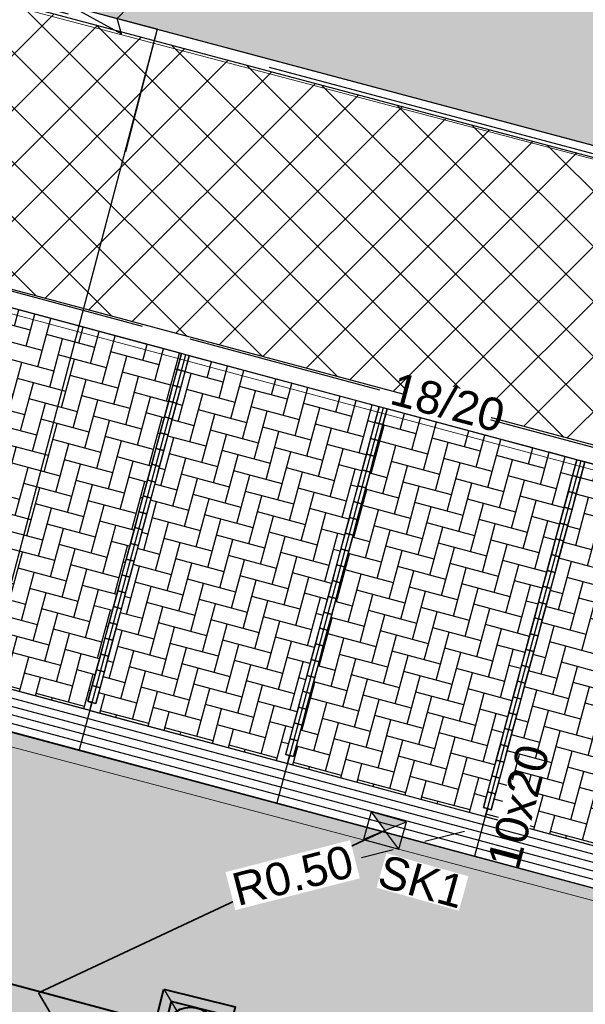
# Model space of a CAD drawing. Header units: metres. Extents: x 252743 to 254903, y 592696 to 593766.
# Tile 66 of 174: x 253793 to 253800, y 593011 to 593023. Entities that reach past the tile are written whole.
import ezdxf

# ---------------------------------------------------------------- set-up
doc = ezdxf.new("R2010")
doc.units = ezdxf.units.M
doc.set_wipeout_variables(frame=1)
for name, pattern in [('ACAD_ISO11W100', [33, 12, -3, 12, -3, 0, -3]), ('DASHED', [19.049999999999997, 12.7, -6.35]), ('HIDDEN', [9.524999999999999, 6.35, -3.175])]:
    doc.linetypes.add(name, pattern=pattern)
for name, color, linetype, lineweight in [('132034000_dwg', 8, 'Continuous', 5), ('B-BH-VH-OPENVERHARDING-G', 250, 'Continuous', 18), ('N-RI-HWA-INSPECTIEPUT', 150, 'Continuous', 40), ('N-RI-HWA-PVC', 150, 'ACAD_ISO11W100', 40), ('N-RI-HWA-PVC125 KOLKAANSLUITING', 140, 'HIDDEN', 35), ('N-RI-IT-HWA-INSPECTIEPUT', 150, 'Continuous', 40)]:
    doc.layers.add(name, color=color, linetype=linetype, lineweight=lineweight)
for name, color, linetype in [('N-GR-ARC-GROENVOORZIENING-N', 82, 'Continuous'), ('N-RI-KOLK-STRAATKOLK', 7, 'Continuous'), ('N-WB-AANDUIDING PROFIEL', 4, 'Continuous'), ('N-WB-ARC-BETONSTEEN KF', 253, 'Continuous'), ('N-WB-ARC-BETONTEGEL 30X30', 8, 'Continuous'), ('N-WB-ARC-SBS-KF-ROODBRUIN-PARKEREN', 24, 'Continuous'), ('N-WB-ARC-SBS-KF-ROODBRUIN-RIJBAAN', 24, 'Continuous'), ('N-WB-BAND OPSLUITBAND 10x20', 7, 'DASHED'), ('N-WB-BAND TEKST 200', 7, 'Continuous'), ('N-WB-BAND TROTTOIRBAND 18 20', 7, 'ACAD_ISO11W100'), ('N-WB-BOCHTSTRAAL', 7, 'Continuous'), ('N-WB-KANTVERHARDING', 2, 'Continuous'), ('N-WB-MATERIAALGRENS', 1, 'Continuous'), ('N-WB-MOLGOOT GEBAKKEN DF', 8, 'Continuous')]:
    doc.layers.add(name, color=color, linetype=linetype)
doc.layers.add('N-WB-HULP', color=6, linetype='Continuous', plot=False)
doc.layers.get('0').freeze()
doc.styles.add('N_STANDARD 200', font='arial.ttf', dxfattribs={"height": 0.4})
doc.dimstyles.new('N_DIMENSION 200', dxfattribs={"dimtxt": 0.4, "dimasz": 0.4, "dimexe": 0.125, "dimexo": 0.125, "dimgap": 0.25, "dimtad": 1, "dimzin": 3, "dimdsep": 46, "dimtxsty": 'N_STANDARD 200', "dimcen": 0, "dimazin": 3, "dimtfac": 1, "dimtix": 1, "dimtmove": 2, "dimatfit": 3, "dimfxl": 0.125, "dimfxlon": 1, "dimtfill": 1, "dimtolj": 1, "dimtzin": 0, "dimarcsym": 0})
pattern_1 = [(45, (0, 0), (-0.3367596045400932, 0.3367596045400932), []), (135, (0, 0), (-0.3367596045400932, -0.3367596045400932), [])]

# ---------------------------------------------------------------- blocks, each defined once
blk = doc.blocks.new('*D562')
at = {"layer": 'Defpoints', "color": 0, "transparency": 16777216}
for p in [(253798.6504929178, 593013.0460191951), (253798.1660940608, 593012.9220928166)]:
    blk.add_point(p, dxfattribs=at)
at = {"layer": 'N-WB-BOCHTSTRAAL', "color": 0, "lineweight": -2, "transparency": 16777216}
for p, q in [((253798.6504929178, 593013.0460191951), (253798.1660940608, 593012.9220928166)), ((253797.7785749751, 593012.8229517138), (253797.3910558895, 593012.723810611))]:
    blk.add_line(p, q, dxfattribs=at)
at = {"layer": 'N-WB-BOCHTSTRAAL', "color": 0, "transparency": 16777216}
blk.add_solid([(253797.762051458, 593012.887538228), (253797.7950984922, 593012.7583651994), (253798.1660940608, 593012.9220928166)], dxfattribs=at)
at = {"layer": 'N-WB-BOCHTSTRAAL', "color": 0, "transparency": 16777216, "insert": (253796.5518357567, 593012.5091083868), "char_height": 0.4, "attachment_point": 5, "rotation": 14.350485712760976, "style": 'N_STANDARD 200', "bg_fill": 3, "box_fill_scale": 1.1, "bg_fill_color": 256, "bg_fill_true_color": 13158600, "bg_fill_transparency": 0}
blk.add_mtext('\\A1;R0.50', dxfattribs=at)
blk = doc.blocks.new('STRAATKOLK STR3545')
h = blk.add_hatch(color=256)
h.dxf.hatch_style = 1
h.paths.add_polyline_path([(0, 0.3499999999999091), (0.2249999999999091, 0.1749999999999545), (0.4499999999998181, 0.3499999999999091)])
h = blk.add_hatch(color=256)
h.dxf.hatch_style = 1
h.paths.add_polyline_path([(0.2249999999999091, 0.1749999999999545), (0, 0), (0.4499999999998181, 0)])
for points in [[(0, 0.3499999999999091), (0.2249999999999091, 0.1749999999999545), (0.4499999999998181, 0.3499999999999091)], [(0, 0.3499999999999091), (0, 0), (0.4499999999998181, 0), (0.4499999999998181, 0.3499999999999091)], [(0.2249999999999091, 0.1749999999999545), (0, 0), (0.4499999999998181, 0)]]:
    blk.add_lwpolyline(points, close=True)
at = {"style": 'N_STANDARD 200'}
blk.add_attdef('STRAATKOLK', (0.2971162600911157, -0.5022163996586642), '', height=0.4, dxfattribs=at)
at = {"color": 7, "true_color": 0xffffff}
blk.add_wipeout([(0.31579358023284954, -0.08776652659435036), (1.3578082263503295, -0.08776652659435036), (1.3578082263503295, -0.5248883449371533), (0.31579358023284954, -0.5248883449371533)], dxfattribs=at)
blk = doc.blocks.new('DOORSNEDE AANDUIDING')
for p, q in [((-0.00184258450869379, 1.073023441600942), (-0.1687351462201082, 0.4093449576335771)), ((-7.812760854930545e-16, 2.097887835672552e-14), (-0.00184258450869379, 1.073023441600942)), ((-0.00184258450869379, 1.073023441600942), (0.1673283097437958, 0.4099220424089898)), ((-0.1687351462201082, 0.4093449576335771), (-0.0008689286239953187, 0.5060179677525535)), ((0.1673283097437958, 0.4099220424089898), (-0.0008689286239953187, 0.5060179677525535)), ((-7.812760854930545e-16, 2.097887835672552e-14), (-1.549269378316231, -0.0017238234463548))]:
    blk.add_line(p, q)
at = {"style": 'N_STANDARD 200'}
blk.add_attdef('DOORSNEDE', (0.275283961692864, 0.02049155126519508), '', height=0.6, dxfattribs=at)
blk = doc.blocks.new('OP HOOGTE STELLEN GIET RWA')
blk.add_lwpolyline([(-1.624999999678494, 1.624344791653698), (-1.624999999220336, -1.625655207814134), (1.625000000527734, -1.6256552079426), (1.6249999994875, 1.624344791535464)], close=True)
blk.add_circle((0, 0), 1.625)
at = {"insert": (-0.767318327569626, 1.17813558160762), "char_height": 2, "attachment_point": 1, "style": 'N_STANDARD 200', "bg_fill": 3, "box_fill_scale": 1, "bg_fill_color": 256, "bg_fill_transparency": 0}
blk.add_mtext_dynamic_manual_height_columns('R', width=0.4, gutter_width=2, heights=[0], dxfattribs=at)
blk = doc.blocks.new('INSPECTIEPUT IT')
at = {"flags": 128}
blk.add_lwpolyline([(-2.249999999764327, 2.249999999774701), (2.250000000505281, 2.24999999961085), (2.249999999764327, -2.250000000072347), (-2.250000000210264, -2.249999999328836), (-2.249999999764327, 2.249999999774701)], dxfattribs=at)
at = {"layer": 'N-WB-HULP'}
blk.add_line((-2.249999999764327, 2.249999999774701), (2.249999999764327, -2.250000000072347), dxfattribs=at)
blk = doc.blocks.new('132034000_dwg_GWW-CAD Bgt tekening 12A-1381416-Plot dakaanzicht')
at = {"layer": 'B-BH-VH-OPENVERHARDING-G', "color": 253, "lineweight": 9, "flags": 128}
for points in [[(253836507, 593011684), (253787250, 593024684)], [(253775109, 593008604), (253778562, 593022392), (253778627, 593021498), (253778829, 593020625), (253779163, 593019794), (253779622, 593019025), (253779766, 593018852), (253779796, 593018816), (253780194, 593018335), (253780865, 593017742), (253781621, 593017260), (253782441, 593016901), (253784805, 593016276), (253814329, 593008473)]]:
    blk.add_lwpolyline(points, dxfattribs=at)
blk.add_lwpolyline([(253815584, 593013341), (253814874, 593010588), (253814329, 593008473), (253784805, 593016276), (253786241, 593021214)], close=True, dxfattribs=at)
blk = doc.blocks.new('132034000_dwg-1357416-Plot dakaanzicht')
blk.add_blockref('132034000_dwg_GWW-CAD Bgt tekening 12A-1381416-Plot dakaanzicht', (0, 0))

msp = doc.modelspace()

# ---------------------------------------------------------------- hatches: boundary and pattern name
at = {"layer": 'N-GR-ARC-GROENVOORZIENING-N'}
h = msp.add_hatch(dxfattribs=at)
h.set_pattern_fill('ANSI37', color=256, scale=0.15)
h.set_pattern_definition(pattern_1)
edge = h.paths.add_edge_path()
edge.add_line((253782.0997258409, 593028.2812224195), (253843.9211304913, 593011.7979597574))
edge.add_line((253843.9211304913, 593011.7979597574), (253845.771758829, 593018.133171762))
edge.add_line((253845.771758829, 593018.133171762), (253845.9095699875, 593018.6620517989))
edge.add_line((253845.9095699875, 593018.6620517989), (253787.525155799, 593033.848927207))
edge.add_arc((253786.0780899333, 593028.2839976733), 5.749994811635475, 75.4240075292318, 117.4790861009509)
edge.add_arc((253785.9968288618, 593028.3525293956), 5.651843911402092, 117.0688072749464, 164.4005697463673)
edge.add_line((253780.5531692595, 593029.872368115), (253780.365486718, 593029.1481441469))
edge.add_line((253780.365486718, 593029.1481441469), (253780.2598329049, 593028.7636211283))
edge.add_line((253780.2598329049, 593028.7636211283), (253782.0997258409, 593028.2812224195))
h = msp.add_hatch(dxfattribs=at)
h.set_pattern_fill('ANSI37', color=256, scale=0.15)
h.set_pattern_definition(pattern_1)
edge = h.paths.add_edge_path()
edge.add_line((253781.5719846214, 593026.2485694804), (253809.440650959, 593018.8286156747))
edge.add_line((253809.440650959, 593018.8286156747), (253807.197489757, 593010.5140098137))
edge.add_line((253807.197489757, 593010.5140098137), (253806.5435610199, 593010.679644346))
edge.add_line((253806.5435610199, 593010.679644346), (253806.682067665, 593011.1856344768))
edge.add_line((253806.682067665, 593011.1856344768), (253806.384969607, 593011.259365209))
edge.add_line((253806.384969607, 593011.259365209), (253807.4648519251, 593015.3280554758))
edge.add_line((253807.4648519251, 593015.3280554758), (253807.5600589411, 593015.8045792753))
edge.add_line((253807.5600589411, 593015.8045792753), (253785.8815518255, 593021.6080186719))
edge.add_arc((253785.7781267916, 593021.0954282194), 0.5229203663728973, 78.59262449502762, 156.4299418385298)
edge.add_line((253785.2988327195, 593021.3045284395), (253784.2724228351, 593017.5402370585))
edge.add_arc((253783.5647177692, 593017.8833826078), 0.7865083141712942, 254.1440157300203, 334.13260618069, ccw=False)
edge.add_line((253783.3498277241, 593017.1267997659), (253779.4731898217, 593018.1648321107))
edge.add_line((253779.4731898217, 593018.1648321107), (253781.5719846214, 593026.2485694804))
h = msp.add_hatch(dxfattribs=at)
h.set_pattern_fill('ANSI37', color=256, scale=0.15)
h.set_pattern_definition(pattern_1)
edge = h.paths.add_edge_path()
edge.add_line((253811.4538573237, 593018.2803414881), (253806.2978257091, 592999.0545429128))
edge.add_line((253806.2978257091, 592999.0545429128), (253789.9744694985, 592938.1297007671))
edge.add_line((253789.9744694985, 592938.1297007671), (253802.2375954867, 592934.9631150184))
edge.add_line((253802.2375954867, 592934.9631150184), (253806.6705906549, 592950.1146506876))
edge.add_line((253806.6705906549, 592950.1146506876), (253805.4073370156, 592950.4913524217))
edge.add_line((253805.4073370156, 592950.4913524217), (253807.2584459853, 592956.6965670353))
edge.add_line((253807.2584459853, 592956.6965670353), (253808.118402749, 592956.4434143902))
edge.add_line((253808.118402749, 592956.4434143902), (253808.2073178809, 592956.7364975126))
edge.add_line((253808.2073178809, 592956.7364975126), (253808.4961313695, 592956.6477011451))
edge.add_line((253808.4961313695, 592956.6477011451), (253809.6630651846, 592960.6225915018))
edge.add_arc((253810.1606609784, 592960.519243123), 0.5082149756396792, 69.79960276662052, 168.2667436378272, ccw=False)
edge.add_line((253810.336150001, 592960.996198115), (253822.2689414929, 592957.5421312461))
edge.add_line((253822.2689414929, 592957.5421312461), (253821.1588815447, 592953.7077132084))
edge.add_line((253821.1588815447, 592953.7077132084), (253826.4930543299, 592952.1583841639))
edge.add_line((253826.4930543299, 592952.1583841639), (253828.1007252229, 592957.7067098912))
edge.add_line((253828.1007252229, 592957.7067098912), (253804.1124790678, 592964.6199911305))
edge.add_line((253804.1124790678, 592964.6199911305), (253817.7774026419, 593009.806669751))
edge.add_line((253817.7774026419, 593009.806669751), (253841.3609620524, 593003.0337959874))
edge.add_line((253841.3609620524, 593003.0337959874), (253843.3321277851, 593009.7816407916))
edge.add_line((253843.3321277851, 593009.7816407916), (253811.4538573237, 593018.2803414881))
h = msp.add_hatch(dxfattribs=at)
h.set_pattern_fill('ANSI37', color=256, scale=0.15)
h.set_pattern_definition(pattern_1)
edge = h.paths.add_edge_path()
edge.add_line((253777.8394322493, 593011.8722364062), (253781.7143537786, 593010.8008846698))
edge.add_arc((253781.467369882, 593010.1406376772), 0.7049305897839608, -15.208868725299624, 69.49028095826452, ccw=False)
edge.add_line((253782.1476109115, 593009.9557072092), (253781.1971057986, 593006.3117474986))
edge.add_arc((253781.7409220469, 593006.233088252), 0.5494755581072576, 171.7696437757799, 248.1545792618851)
edge.add_line((253781.5364601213, 593005.7230699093), (253802.7011101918, 593000.0280198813))
edge.add_arc((253802.8935591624, 593000.5505916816), 0.5568822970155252, 249.7826209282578, 343.8020554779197)
edge.add_line((253803.4283352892, 593000.3952456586), (253804.5011748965, 593004.4392724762))
edge.add_line((253804.5011748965, 593004.4392724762), (253804.7888826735, 593004.3630753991))
edge.add_line((253804.7888826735, 593004.3630753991), (253804.8613965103, 593004.6487819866))
edge.add_line((253804.8613965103, 593004.6487819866), (253805.5468870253, 593004.4464118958))
edge.add_line((253805.5468870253, 593004.4464118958), (253803.7587355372, 592997.6611088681))
edge.add_line((253803.7587355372, 592997.6611088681), (253776.0534791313, 593004.9934429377))
edge.add_line((253776.0534791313, 593004.9934429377), (253777.8394322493, 593011.8722364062))
at = {"layer": 'N-WB-ARC-BETONTEGEL 30X30'}
h = msp.add_hatch(dxfattribs=at)
h.set_pattern_fill('AR-B88', color=256, scale=0.002, angle=165.05, style=0)
h.set_pattern_definition([(165.05, (253844.0240360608, 593011.615282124), (-0.1048414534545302, -0.3926438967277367), []), (255.05, (253844.0240360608, 593011.615282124), (0.09148049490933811, -0.4450646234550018), [0.4064, -0.4064])])
h.paths.add_polyline_path([(253780.7522227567, 593028.4751440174), (253780.2782723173, 593026.6377652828), (253781.4396101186, 593026.3356108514), (253781.4647406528, 593026.4324038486), (253843.5191765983, 593009.8870087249), (253844.0232722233, 593011.6154857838)])
at = {"layer": 'N-WB-ARC-SBS-KF-ROODBRUIN-PARKEREN'}
h = msp.add_hatch(dxfattribs=at)
h.set_pattern_fill('AR-HBONE', color=256, scale=0.002, angle=29.96179040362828, style=0)
h.set_pattern_definition([(74.96179040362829, (6552.667973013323, -2761.782528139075), (-0.1435180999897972, 0.2489639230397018), [0.6096, -0.2032]), (164.9617904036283, (6552.720695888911, -2761.586287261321), (-0.1435180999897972, 0.2489639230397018), [0.6095999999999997, -0.2031999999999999])])
edge = h.paths.add_edge_path()
edge.add_line((253785.5052598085, 593021.1750402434), (253784.5463286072, 593017.6025725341))
edge.add_arc((253783.5805604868, 593017.8619794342), 1.000000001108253, 314.96473552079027, 344.9651274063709, ccw=False)
edge.add_line((253784.2872319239, 593017.1544375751), (253786.8308323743, 593016.4703790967))
edge.add_line((253786.8308323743, 593016.4703790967), (253786.8565085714, 593016.5678744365))
edge.add_line((253786.8565085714, 593016.5678744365), (253786.8082206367, 593016.580846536))
edge.add_line((253786.8082206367, 593016.580846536), (253786.9638858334, 593017.1603017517))
edge.add_line((253786.9638858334, 593017.1603017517), (253786.963882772, 593017.1603044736))
edge.add_line((253786.963882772, 593017.1603044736), (253787.9494464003, 593020.8289972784))
edge.add_line((253787.9494464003, 593020.8289972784), (253787.7083674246, 593020.8939136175))
edge.add_line((253787.7083674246, 593020.8939136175), (253785.8702887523, 593021.3876245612))
edge.add_arc((253785.7950044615, 593021.0972072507), 0.3000165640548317, 75.46722459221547, 164.9638171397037)
h.paths.add_polyline_path([(253790.4595650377, 593020.1549374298), (253789.3182977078, 593015.9066319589), (253789.2704863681, 593015.9194741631), (253789.2442667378, 593015.8218588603), (253791.6587538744, 593015.1735914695), (253791.6844300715, 593015.2710868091), (253791.6361421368, 593015.2840589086), (253791.7918073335, 593015.8635141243), (253791.7918042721, 593015.8635168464), (253792.7773679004, 593019.5322096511), (253792.5362889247, 593019.5971259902)])
h.paths.add_polyline_path([(253792.8743986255, 593019.5079586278), (253791.7331312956, 593015.2596531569), (253791.6853199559, 593015.272495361), (253791.6591003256, 593015.1748800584), (253794.0735874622, 593014.5266126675), (253794.0992636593, 593014.6241080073), (253794.0509757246, 593014.6370801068), (253794.2066409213, 593015.2165353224), (253794.2066378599, 593015.2165380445), (253795.1922014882, 593018.8852308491), (253794.9511225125, 593018.9501471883)])
h.paths.add_polyline_path([(253795.2884056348, 593018.8579029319), (253794.1471383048, 593014.6095974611), (253794.0993269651, 593014.6224396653), (253794.0731073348, 593014.5248243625), (253796.4875944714, 593013.8765569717), (253796.5132706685, 593013.9740523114), (253796.4649827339, 593013.9870244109), (253796.6206479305, 593014.5664796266), (253796.6206448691, 593014.5664823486), (253797.6062084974, 593018.2351751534), (253797.3651295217, 593018.3000914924)])
h.paths.add_polyline_path([(253797.7031920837, 593018.2107486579), (253796.5619247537, 593013.962443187), (253796.5141134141, 593013.9752853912), (253796.4878937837, 593013.8776700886), (253798.9023809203, 593013.2294026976), (253798.9280571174, 593013.3268980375), (253798.8797691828, 593013.3398701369), (253799.0354343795, 593013.9193253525), (253799.035431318, 593013.9193280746), (253800.0209949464, 593017.5880208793), (253799.7799159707, 593017.6529372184)])
h.paths.add_polyline_path([(253800.1172462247, 593017.560868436), (253798.9759788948, 593013.3125629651), (253798.9281675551, 593013.3254051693), (253798.9019479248, 593013.2277898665), (253801.3164350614, 593012.5795224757), (253801.3421112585, 593012.6770178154), (253801.2938233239, 593012.6899899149), (253801.4494885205, 593013.2694451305), (253801.4494854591, 593013.2694478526), (253802.4350490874, 593016.9381406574), (253802.1939701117, 593017.0030569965)])
h.paths.add_polyline_path([(253802.5319855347, 593016.91353869), (253801.3907182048, 593012.665233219), (253801.3429068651, 593012.6780754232), (253801.3166872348, 593012.5804601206), (253803.7311743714, 593011.9321927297), (253803.7568505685, 593012.0296880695), (253803.7085626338, 593012.042660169), (253803.8642278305, 593012.6221153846), (253803.8642247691, 593012.6221181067), (253804.8497883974, 593016.2908109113), (253804.6087094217, 593016.3557272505)])
edge = h.paths.add_edge_path()
edge.add_line((253804.9463825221, 593016.264933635), (253803.8051151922, 593012.0166281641))
edge.add_line((253803.8051151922, 593012.0166281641), (253803.7573038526, 593012.0294703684))
edge.add_line((253803.7573038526, 593012.0294703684), (253803.7310842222, 593011.9318550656))
edge.add_line((253803.7310842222, 593011.9318550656), (253806.1454836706, 593011.2832753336))
edge.add_line((253806.1454836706, 593011.2832753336), (253806.1454806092, 593011.2832780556))
edge.add_line((253806.1454806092, 593011.2832780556), (253807.2350382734, 593015.3396571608))
edge.add_arc((253806.9454742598, 593015.4175012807), 0.2998450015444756, 344.9528089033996, 434.9947472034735)
edge.add_line((253807.0231064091, 593015.7071221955), (253804.9463825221, 593016.264933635))
at = {"layer": 'N-WB-ARC-SBS-KF-ROODBRUIN-RIJBAAN'}
h = msp.add_hatch(dxfattribs=at)
h.set_pattern_fill('AR-HBONE', color=256, scale=0.002, angle=165.4, style=0)
h.set_pattern_definition([(210.4, (0, 0), (-0.07243671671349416, -0.2780888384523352), [0.6096, -0.2032]), (300.4, (-0.1752626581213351, -0.102825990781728), (-0.07243671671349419, -0.2780888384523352), [0.6096, -0.2032])])
edge = h.paths.add_edge_path()
edge.add_line((253779.2671509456, 593017.9681471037), (253806.8521665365, 593010.5759950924))
edge.add_arc((253806.7711544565, 593010.2871403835), 0.2999999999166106, -15.666662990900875, 74.33333703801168, ccw=False)
edge.add_line((253807.0600091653, 593010.2061283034), (253805.6628930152, 593004.991961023))
edge.add_arc((253805.3731446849, 593005.0697164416), 0.3000000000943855, 254.9783077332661, 344.9783076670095, ccw=False)
edge.add_line((253805.2953892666, 593004.7799681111), (253804.8810183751, 593004.898963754))
edge.add_line((253804.8810183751, 593004.898963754), (253777.7612340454, 593012.1679437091))
edge.add_line((253777.7612340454, 593012.1679437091), (253779.2671509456, 593017.9681471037))

# ---------------------------------------------------------------- linework, layer by layer
at = {"layer": 'N-GR-ARC-GROENVOORZIENING-N'}
msp.add_lwpolyline([(253781.5719846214, 593026.2485694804), (253809.440650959, 593018.8286156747), (253807.197489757, 593010.5140098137), (253806.5435610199, 593010.679644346), (253806.682067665, 593011.1856344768), (253806.384969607, 593011.259365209), (253807.4648519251, 593015.3280554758), (253807.5600589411, 593015.8045792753), (253785.8815518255, 593021.6080186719, 0.3533199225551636), (253785.2988327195, 593021.3045284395), (253784.2724228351, 593017.5402370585, -0.3639138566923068), (253783.3498277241, 593017.1267997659), (253779.4731898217, 593018.1648321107)], format="xyb", close=True, dxfattribs=at)
at = {"layer": 'N-RI-HWA-PVC'}
msp.add_line((253795.2891291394, 593010.5980195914), (253772.9182245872, 593016.592296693), dxfattribs=at)
at = {"layer": 'N-RI-HWA-PVC125 KOLKAANSLUITING'}
for q in [(253797.6776742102, 593013.0576686), (253795.9363135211, 593006.848715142)]:
    msp.add_line((253793.448370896, 593011.0727474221), q, dxfattribs=at)
at = {"layer": 'N-WB-ARC-BETONSTEEN KF'}
for points in [[(253795.2366411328, 593018.6652123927), (253795.2885295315, 593018.858364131), (253795.1919536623, 593018.8843083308), (253795.1400652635, 593018.6911565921)], [(253795.1847527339, 593018.4720606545), (253795.2366411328, 593018.6652123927), (253795.1400652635, 593018.6911565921), (253795.0881768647, 593018.498004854)], [(253795.1328643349, 593018.278908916), (253795.1847527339, 593018.4720606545), (253795.0881768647, 593018.498004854), (253795.0362884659, 593018.3048531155)], [(253795.080975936, 593018.0857571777), (253795.1328643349, 593018.278908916), (253795.0362884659, 593018.3048531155), (253794.9844000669, 593018.1117013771)], [(253797.6510933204, 593018.0168133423), (253797.7029817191, 593018.2099650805), (253797.60640585, 593018.2359092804), (253797.5545174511, 593018.0427575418)], [(253795.0290875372, 593017.8926054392), (253795.080975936, 593018.0857571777), (253794.9844000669, 593018.1117013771), (253794.9325116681, 593017.9185496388)], [(253797.5992049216, 593017.8236616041), (253797.6510933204, 593018.0168133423), (253797.5545174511, 593018.0427575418), (253797.5026290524, 593017.8496058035)], [(253794.9771991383, 593017.6994537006), (253795.0290875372, 593017.8926054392), (253794.9325116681, 593017.9185496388), (253794.8806232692, 593017.7253979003)], [(253797.5473165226, 593017.6305098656), (253797.5992049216, 593017.8236616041), (253797.5026290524, 593017.8496058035), (253797.4507406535, 593017.6564540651)], [(253794.9253107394, 593017.5063019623), (253794.9771991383, 593017.6994537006), (253794.8806232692, 593017.7253979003), (253794.8287348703, 593017.5322461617)], [(253797.4954281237, 593017.4373581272), (253797.5473165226, 593017.6305098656), (253797.4507406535, 593017.6564540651), (253797.3988522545, 593017.4633023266)], [(253794.8734223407, 593017.3131502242), (253794.9253107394, 593017.5063019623), (253794.8287348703, 593017.5322461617), (253794.7768464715, 593017.3390944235)], [(253800.0655452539, 593017.3684143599), (253800.1174336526, 593017.5615660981), (253800.0208577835, 593017.587510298), (253799.9689693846, 593017.3943585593)], [(253797.4435397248, 593017.2442063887), (253797.4954281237, 593017.4373581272), (253797.3988522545, 593017.4633023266), (253797.3469638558, 593017.2701505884)], [(253800.013656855, 593017.1752626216), (253800.0655452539, 593017.3684143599), (253799.9689693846, 593017.3943585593), (253799.9170809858, 593017.201206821)], [(253794.821533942, 593017.1199984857), (253794.8734223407, 593017.3131502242), (253794.7768464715, 593017.3390944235), (253794.7249580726, 593017.1459426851)], [(253797.391651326, 593017.0510546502), (253797.4435397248, 593017.2442063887), (253797.3469638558, 593017.2701505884), (253797.2950754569, 593017.07699885)], [(253794.769645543, 593016.9268467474), (253794.821533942, 593017.1199984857), (253794.7249580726, 593017.1459426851), (253794.6730696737, 593016.9527909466)], [(253799.961768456, 593016.9821108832), (253800.013656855, 593017.1752626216), (253799.9170809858, 593017.201206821), (253799.865192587, 593017.0080550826)], [(253797.3397629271, 593016.8579029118), (253797.391651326, 593017.0510546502), (253797.2950754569, 593017.07699885), (253797.243187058, 593016.8838471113)], [(253794.717757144, 593016.7336950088), (253794.769645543, 593016.9268467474), (253794.6730696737, 593016.9527909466), (253794.6211812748, 593016.7596392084)], [(253799.9098800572, 593016.7889591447), (253799.961768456, 593016.9821108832), (253799.865192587, 593017.0080550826), (253799.813304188, 593016.8149033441)], [(253797.2878745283, 593016.6647511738), (253797.3397629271, 593016.8579029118), (253797.243187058, 593016.8838471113), (253797.1912986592, 593016.6906953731)], [(253799.8579916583, 593016.5958074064), (253799.9098800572, 593016.7889591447), (253799.813304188, 593016.8149033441), (253799.7614157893, 593016.621751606)], [(253794.6658687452, 593016.5405432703), (253794.717757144, 593016.7336950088), (253794.6211812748, 593016.7596392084), (253794.569292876, 593016.56648747)], [(253797.2359861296, 593016.4715994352), (253797.2878745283, 593016.6647511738), (253797.1912986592, 593016.6906953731), (253797.1394102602, 593016.4975436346)], [(253794.6139803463, 593016.347391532), (253794.6658687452, 593016.5405432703), (253794.569292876, 593016.56648747), (253794.5174044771, 593016.3733357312)], [(253799.8061032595, 593016.4026556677), (253799.8579916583, 593016.5958074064), (253799.7614157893, 593016.621751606), (253799.7095273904, 593016.4285998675)], [(253797.1840977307, 593016.2784476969), (253797.2359861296, 593016.4715994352), (253797.1394102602, 593016.4975436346), (253797.0875218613, 593016.3043918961)], [(253799.7542148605, 593016.2095039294), (253799.8061032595, 593016.4026556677), (253799.7095273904, 593016.4285998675), (253799.6576389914, 593016.2354481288)], [(253794.5620919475, 593016.1542397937), (253794.6139803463, 593016.347391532), (253794.5174044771, 593016.3733357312), (253794.4655160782, 593016.180183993)], [(253797.1322093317, 593016.0852959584), (253797.1840977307, 593016.2784476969), (253797.0875218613, 593016.3043918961), (253797.0356334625, 593016.111240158)], [(253794.5102035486, 593015.9610880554), (253794.5620919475, 593016.1542397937), (253794.4655160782, 593016.180183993), (253794.4136276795, 593015.9870322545)], [(253799.7023264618, 593016.0163521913), (253799.7542148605, 593016.2095039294), (253799.6576389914, 593016.2354481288), (253799.6057505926, 593016.0422963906)], [(253797.0803209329, 593015.8921442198), (253797.1322093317, 593016.0852959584), (253797.0356334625, 593016.111240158), (253796.9837450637, 593015.9180884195)], [(253794.4583151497, 593015.7679363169), (253794.5102035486, 593015.9610880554), (253794.4136276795, 593015.9870322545), (253794.3617392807, 593015.7938805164)], [(253799.6504380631, 593015.8232004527), (253799.7023264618, 593016.0163521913), (253799.6057505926, 593016.0422963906), (253799.5538621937, 593015.8491446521)], [(253797.0284325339, 593015.6989924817), (253797.0803209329, 593015.8921442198), (253796.9837450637, 593015.9180884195), (253796.9318566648, 593015.7249366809)], [(253799.5985496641, 593015.6300487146), (253799.6504380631, 593015.8232004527), (253799.5538621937, 593015.8491446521), (253799.5019737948, 593015.6559929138)], [(253794.4064267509, 593015.5747845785), (253794.4583151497, 593015.7679363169), (253794.3617392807, 593015.7938805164), (253794.3098508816, 593015.6007287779)], [(253796.9765441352, 593015.5058407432), (253797.0284325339, 593015.6989924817), (253796.9318566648, 593015.7249366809), (253796.8799682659, 593015.5317849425)], [(253794.3545383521, 593015.3816328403), (253794.4064267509, 593015.5747845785), (253794.3098508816, 593015.6007287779), (253794.2579624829, 593015.4075770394)], [(253799.5466612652, 593015.436896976), (253799.5985496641, 593015.6300487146), (253799.5019737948, 593015.6559929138), (253799.4500853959, 593015.4628411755)], [(253796.9246557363, 593015.3126890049), (253796.9765441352, 593015.5058407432), (253796.8799682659, 593015.5317849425), (253796.8280798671, 593015.338633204)], [(253799.4947728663, 593015.2437452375), (253799.5466612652, 593015.436896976), (253799.4500853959, 593015.4628411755), (253799.3981969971, 593015.2696894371)], [(253794.3026499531, 593015.1884811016), (253794.3545383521, 593015.3816328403), (253794.2579624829, 593015.4075770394), (253794.206074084, 593015.2144253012)], [(253796.8727673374, 593015.1195372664), (253796.9246557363, 593015.3126890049), (253796.8280798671, 593015.338633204), (253796.7761914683, 593015.145481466)], [(253794.2507615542, 593014.9953293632), (253794.3026499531, 593015.1884811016), (253794.206074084, 593015.2144253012), (253794.154185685, 593015.0212735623)], [(253799.4428844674, 593015.0505934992), (253799.4947728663, 593015.2437452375), (253799.3981969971, 593015.2696894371), (253799.3463085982, 593015.0765376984)], [(253796.8208789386, 593014.9263855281), (253796.8727673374, 593015.1195372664), (253796.7761914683, 593015.145481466), (253796.7243030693, 593014.9523297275)], [(253794.1988731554, 593014.8021776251), (253794.2507615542, 593014.9953293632), (253794.154185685, 593015.0212735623), (253794.102297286, 593014.8281218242)], [(253799.3909960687, 593014.8574417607), (253799.4428844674, 593015.0505934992), (253799.3463085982, 593015.0765376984), (253799.2944201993, 593014.88338596)], [(253796.7689905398, 593014.7332337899), (253796.8208789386, 593014.9263855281), (253796.7243030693, 593014.9523297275), (253796.6724146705, 593014.7591779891)], [(253799.3391076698, 593014.6642900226), (253799.3909960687, 593014.8574417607), (253799.2944201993, 593014.88338596), (253799.2425318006, 593014.6902342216)], [(253794.1469847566, 593014.6090258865), (253794.1988731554, 593014.8021776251), (253794.102297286, 593014.8281218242), (253794.0504088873, 593014.6349700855)], [(253796.7171021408, 593014.5400820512), (253796.7689905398, 593014.7332337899), (253796.6724146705, 593014.7591779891), (253796.6205262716, 593014.5660262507)], [(253799.2872192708, 593014.471138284), (253799.3391076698, 593014.6642900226), (253799.2425318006, 593014.6902342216), (253799.1906434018, 593014.4970824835)], [(253796.6652137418, 593014.3469303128), (253796.7171021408, 593014.5400820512), (253796.6205262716, 593014.5660262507), (253796.5686378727, 593014.372874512)], [(253799.235330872, 593014.2779865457), (253799.2872192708, 593014.471138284), (253799.1906434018, 593014.4970824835), (253799.1387550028, 593014.3039307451)], [(253796.6133253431, 593014.1537785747), (253796.6652137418, 593014.3469303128), (253796.5686378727, 593014.372874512), (253796.5167494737, 593014.1797227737)], [(253799.1834424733, 593014.0848348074), (253799.235330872, 593014.2779865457), (253799.1387550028, 593014.3039307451), (253799.086866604, 593014.1107790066)], [(253796.5614369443, 593013.960626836), (253796.6133253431, 593014.1537785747), (253796.5167494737, 593014.1797227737), (253796.464861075, 593013.986571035)], [(253799.1315540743, 593013.8916830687), (253799.1834424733, 593014.0848348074), (253799.086866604, 593014.1107790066), (253799.0349782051, 593013.9176272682)], [(253799.0796656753, 593013.6985313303), (253799.1315540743, 593013.8916830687), (253799.0349782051, 593013.9176272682), (253798.9830898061, 593013.7244755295)], [(253799.0277772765, 593013.5053795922), (253799.0796656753, 593013.6985313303), (253798.9830898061, 593013.7244755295), (253798.9312014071, 593013.5313237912)], [(253798.9758888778, 593013.3122278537), (253799.0277772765, 593013.5053795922), (253798.9312014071, 593013.5313237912), (253798.8793130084, 593013.3381720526)]]:
    msp.add_lwpolyline(points, close=True, dxfattribs=at)
at = {"layer": 'N-WB-ARC-BETONTEGEL 30X30'}
msp.add_lwpolyline([(253780.7522227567, 593028.4751440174), (253780.2782723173, 593026.6377652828), (253781.4396101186, 593026.3356108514), (253781.4647406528, 593026.4324038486), (253843.5191765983, 593009.8870087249), (253844.0232722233, 593011.6154857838)], close=True, dxfattribs=at)
at = {"layer": 'N-WB-ARC-SBS-KF-ROODBRUIN-PARKEREN'}
for points in [[(253792.8743986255, 593019.5079586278), (253791.7331312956, 593015.2596531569), (253791.6853199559, 593015.272495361), (253791.6591003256, 593015.1748800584), (253794.0735874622, 593014.5266126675), (253794.0992636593, 593014.6241080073), (253794.0509757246, 593014.6370801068), (253794.2066409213, 593015.2165353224), (253794.2066378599, 593015.2165380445), (253795.1922014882, 593018.8852308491), (253794.9511225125, 593018.9501471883)], [(253795.2884056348, 593018.8579029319), (253794.1471383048, 593014.6095974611), (253794.0993269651, 593014.6224396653), (253794.0731073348, 593014.5248243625), (253796.4875944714, 593013.8765569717), (253796.5132706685, 593013.9740523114), (253796.4649827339, 593013.9870244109), (253796.6206479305, 593014.5664796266), (253796.6206448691, 593014.5664823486), (253797.6062084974, 593018.2351751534), (253797.3651295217, 593018.3000914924)], [(253797.7031920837, 593018.2107486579), (253796.5619247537, 593013.962443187), (253796.5141134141, 593013.9752853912), (253796.4878937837, 593013.8776700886), (253798.9023809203, 593013.2294026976), (253798.9280571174, 593013.3268980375), (253798.8797691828, 593013.3398701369), (253799.0354343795, 593013.9193253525), (253799.035431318, 593013.9193280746), (253800.0209949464, 593017.5880208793), (253799.7799159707, 593017.6529372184)], [(253800.1172462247, 593017.560868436), (253798.9759788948, 593013.3125629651), (253798.9281675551, 593013.3254051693), (253798.9019479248, 593013.2277898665), (253801.3164350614, 593012.5795224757), (253801.3421112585, 593012.6770178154), (253801.2938233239, 593012.6899899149), (253801.4494885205, 593013.2694451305), (253801.4494854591, 593013.2694478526), (253802.4350490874, 593016.9381406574), (253802.1939701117, 593017.0030569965)]]:
    msp.add_lwpolyline(points, close=True, dxfattribs=at)
msp.add_lwpolyline([(253779.2671509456, 593017.9681471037), (253806.8521665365, 593010.5759950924, -0.4142135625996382), (253807.0600091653, 593010.2061283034), (253805.6628930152, 593004.991961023, -0.4142135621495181), (253805.2953892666, 593004.7799681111), (253804.8810183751, 593004.898963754), (253777.7612340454, 593012.1679437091)], format="xyb", close=True, dxfattribs=at)
at = {"layer": 'N-WB-BAND OPSLUITBAND 10x20', "ltscale": 0.4}
msp.add_line((253781.5362366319, 593026.3098476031), (253801.6939708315, 593020.9352491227), dxfattribs=at)
at = {"layer": 'N-WB-BAND TROTTOIRBAND 18 20', "ltscale": 0.2}
msp.add_line((253785.9246936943, 593021.5801022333), (253807.0870546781, 593015.8969665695), dxfattribs=at)
at = {"layer": 'N-WB-KANTVERHARDING'}
msp.add_line((253807.0324490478, 593015.7045446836), (253785.8718254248, 593021.3872118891), dxfattribs=at)
for points in [[(253781.4647406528, 593026.4324038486), (253801.8176095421, 593021.0057771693)], [(253795.2407183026, 593018.8718228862), (253793.9436838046, 593014.0429822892)], [(253797.6551386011, 593018.223305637), (253796.3581041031, 593013.3944650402)], [(253800.0695588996, 593017.574788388), (253798.7725244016, 593012.7459477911)]]:
    msp.add_lwpolyline(points, dxfattribs=at)
at = {"layer": 'N-WB-MATERIAALGRENS'}
msp.add_line((253784.2872319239, 593017.1544375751), (253806.1454872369, 593011.2832743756), dxfattribs=at)
at = {"layer": 'N-WB-MOLGOOT GEBAKKEN DF'}
for p, q in [((253784.1977034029, 593017.0749405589), (253806.1293348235, 593011.1840684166)), ((253783.9532670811, 593016.9335075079), (253806.16435971, 593010.9675716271)), ((253784.0890810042, 593017.0005721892), (253806.1339878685, 593011.0792740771)), ((253783.7695825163, 593016.8793009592), (253806.23508745, 593010.8450295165))]:
    msp.add_line(p, q, dxfattribs=at)

# ---------------------------------------------------------------- block references
at = {"layer": '132034000_dwg', "color": 253, "lineweight": 9, "xscale": 0.001, "yscale": 0.001, "zscale": 0.001}
msp.add_blockref('132034000_dwg-1357416-Plot dakaanzicht', (0, 0), dxfattribs=at)
at = {"layer": 'N-WB-AANDUIDING PROFIEL', "rotation": 75.36985103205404}
msp.add_blockref('DOORSNEDE AANDUIDING', (253794.8971544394, 593022.850958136), dxfattribs=at).add_auto_attribs({'DOORSNEDE': 'D'})

# ---------------------------------------------------------------- next in the draw order: block references
at = {"layer": 'N-RI-HWA-INSPECTIEPUT', "xscale": 0.2000000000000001, "yscale": 0.2000000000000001, "zscale": 0.2000000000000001, "rotation": 346.047067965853}
msp.add_blockref('OP HOOGTE STELLEN GIET RWA', (253795.3036096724, 593010.5739647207), dxfattribs=at)

# ---------------------------------------------------------------- next in the draw order: texts
at = {"layer": 'N-WB-BAND TEKST 200', "insert": (253798.391848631, 593018.0907031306), "char_height": 0.4, "width": 1.114358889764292, "attachment_point": 8, "rotation": 345.1041964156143, "style": 'N_STANDARD 200', "bg_fill": 3, "box_fill_scale": 1, "bg_fill_color": 256, "bg_fill_transparency": 0}
msp.add_mtext('{\\C7;18/20}', dxfattribs=at)

# ---------------------------------------------------------------- next in the draw order: linework, layer by layer
at = {"layer": 'N-WB-AANDUIDING PROFIEL'}
msp.add_line((253794.8971544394, 593022.850958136), (253789.2480444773, 593001.4482541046), dxfattribs=at)
at = {"layer": 'N-WB-KANTVERHARDING'}
msp.add_line((253783.3238091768, 593016.8943957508), (253806.4963818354, 593010.6713070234), dxfattribs=at)

# ---------------------------------------------------------------- next in the draw order: block references
at = {"layer": 'N-RI-IT-HWA-INSPECTIEPUT', "xscale": 0.2000000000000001, "yscale": 0.2000000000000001, "zscale": 0.2000000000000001, "rotation": 346.047067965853}
msp.add_blockref('INSPECTIEPUT IT', (253795.3036096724, 593010.5739647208), dxfattribs=at)

# ---------------------------------------------------------------- next in the draw order: texts
at = {"layer": 'N-WB-BAND TEKST 200', "insert": (253799.5050121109, 593013.3011043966), "char_height": 0.4, "width": 0.584969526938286, "attachment_point": 8, "rotation": 75.30708844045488, "style": 'N_STANDARD 200', "bg_fill": 3, "box_fill_scale": 1, "bg_fill_color": 256, "bg_fill_transparency": 0}
msp.add_mtext('10x20', dxfattribs=at)

# ---------------------------------------------------------------- next in the draw order: dimensions: what is measured, and where the dimension line sits
at = {"layer": 'N-WB-BOCHTSTRAAL'}
dim = msp.add_radius_dim(center=(253798.6504929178, 593013.0460191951), mpoint=(253798.1660940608, 593012.9220928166), dimstyle='N_DIMENSION 200', override={"dimfxl": 0.0125}, dxfattribs=at)
dim.commit()
dim.dimension.update_dxf_attribs({"geometry": '*D562', "text_midpoint": (253796.5518357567, 593012.5091083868), "dimtype": 164})

# ---------------------------------------------------------------- next in the draw order: block references
at = {"layer": 'N-RI-KOLK-STRAATKOLK', "rotation": 344.3390868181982}
msp.add_blockref('STRAATKOLK STR3545', (253797.4137869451, 593012.9499025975), dxfattribs=at).add_auto_attribs({'STRAATKOLK': 'SK1'})

doc.saveas('drawing.dxf')
